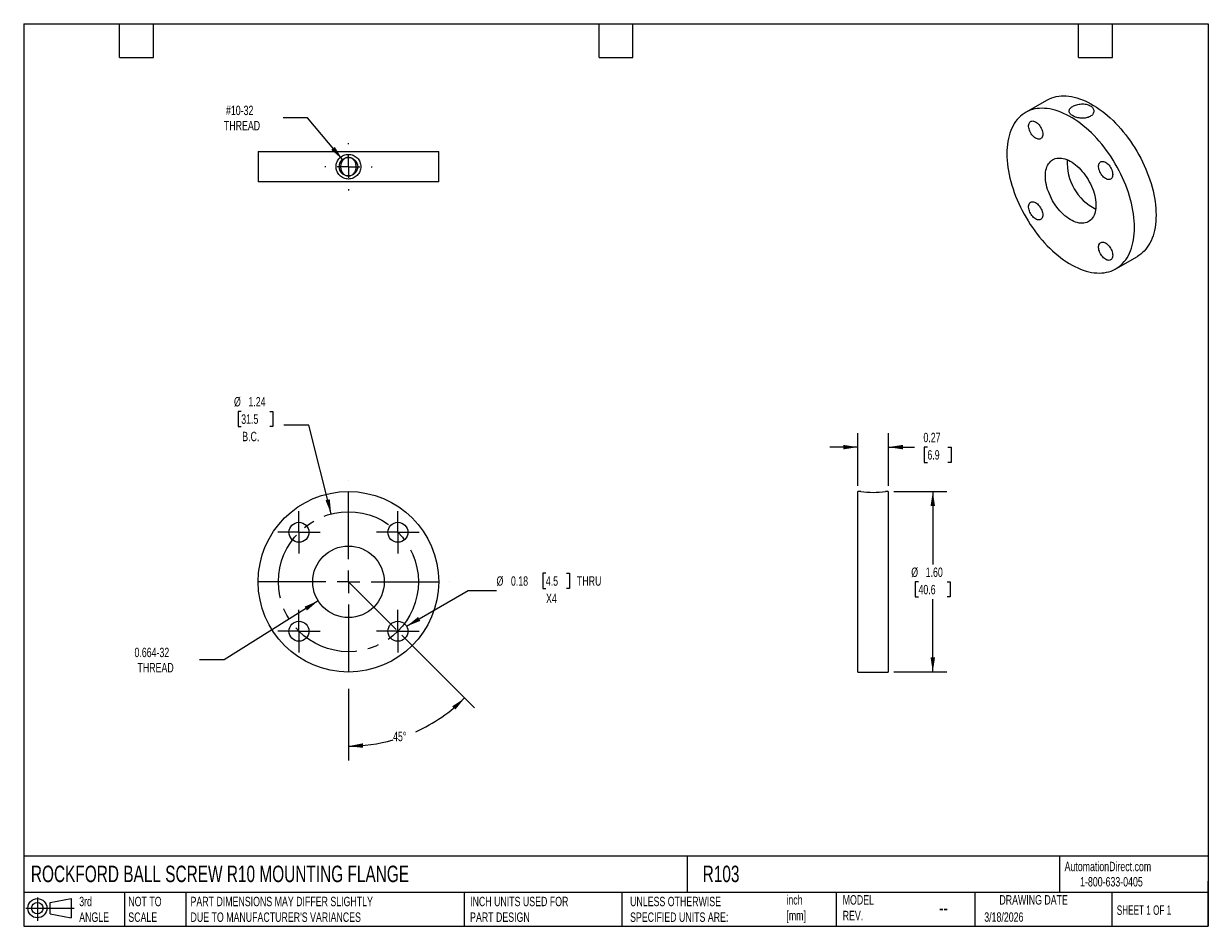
# Model space of a CAD drawing. Header units: inches. Extents: x 0.2 to 10.8, y 0.2 to 8.2.
import ezdxf

# ---------------------------------------------------------------- set-up
doc = ezdxf.new("R2010")
doc.units = ezdxf.units.IN
doc.header["$MEASUREMENT"] = 0
doc.linetypes.add('SLD-Center', pattern=[0.75, 0.6, -0.05, 0.05, -0.05])
doc.linetypes.add('SLD-Solid', pattern=[0])
doc.layers.add('CENTER', color=40, linetype='SLD-Center')
doc.layers.add('SLD-DEFPOINTS', color=7, linetype='Continuous')
doc.layers.add('DIMENSIONS', color=140, linetype='SLD-Solid', lineweight=25)
doc.layers.add('TEXT', color=140, linetype='SLD-Solid', lineweight=25)
doc.styles.add('SLDTEXTSTYLE0', font='TXT', dxfattribs={"width": 0.7})
doc.styles.add('SLDTEXTSTYLE1', font='TXT', dxfattribs={"width": 0.65})
doc.dimstyles.new('SLDDIMSTYLE0', dxfattribs={"dimtxt": 0.084961, "dimasz": 0.13, "dimexe": 0, "dimexo": 0.0625, "dimgap": 0.02124, "dimtad": 0, "dimtih": 1, "dimtoh": 1, "dimrnd": 1e-09, "dimzin": 12, "dimdsep": 46, "dimtxsty": 'SLDTEXTSTYLE0', "dimsah": 1, "dimcen": 0, "dimadec": 0, "dimazin": 3, "dimtfac": 1, "dimtofl": 0, "dimtmove": 0, "dimatfit": 3, "dimfxl": 0, "dimfrac": 2, "dimtolj": 1, "dimtzin": 12, "dimarcsym": 0})
doc.dimstyles.new('SLDDIMSTYLE1', dxfattribs={"dimtxt": 0.084961, "dimasz": 0.13, "dimexe": 0, "dimexo": 0.0625, "dimgap": 0.02124, "dimtad": 0, "dimtih": 1, "dimtoh": 1, "dimdec": 4, "dimzin": 12, "dimdsep": 46, "dimtxsty": 'SLDTEXTSTYLE0', "dimsah": 1, "dimcen": 0.09, "dimadec": 0, "dimazin": 3, "dimtfac": 1, "dimtdec": 0, "dimtofl": 0, "dimtmove": 0, "dimatfit": 3, "dimfxl": 0, "dimfrac": 2, "dimtolj": 1, "dimtzin": 12, "dimarcsym": 0})
doc.dimstyles.new('SLDDIMSTYLE2', dxfattribs={"dimtxt": 0.084961, "dimasz": 0.13, "dimexe": 0, "dimexo": 0.0625, "dimgap": 0.02124, "dimtad": 0, "dimtih": 1, "dimtoh": 1, "dimrnd": 1e-09, "dimzin": 12, "dimdsep": 46, "dimtxsty": 'SLDTEXTSTYLE0', "dimsah": 1, "dimcen": 0, "dimadec": 0, "dimazin": 3, "dimtfac": 1, "dimtofl": 0, "dimtmove": 0, "dimatfit": 3, "dimfxl": 0, "dimfrac": 2, "dimtolj": 1, "dimtzin": 12, "dimarcsym": 0})
doc.dimstyles.new('SLDDIMSTYLE3', dxfattribs={"dimtxt": 0.084961, "dimasz": 0.13, "dimexe": 0, "dimexo": 0.0625, "dimgap": 0.02124, "dimtad": 0, "dimtih": 1, "dimtoh": 1, "dimrnd": 1e-09, "dimdsep": 46, "dimtxsty": 'SLDTEXTSTYLE0', "dimsah": 1, "dimcen": 0, "dimadec": 0, "dimazin": 2, "dimtfac": 1, "dimtofl": 0, "dimtmove": 0, "dimatfit": 3, "dimfxl": 0, "dimfrac": 2, "dimtolj": 1, "dimtzin": 12, "dimarcsym": 0})
doc.dimstyles.new('SLDDIMSTYLE4', dxfattribs={"dimtxt": 0.084961, "dimasz": 0.13, "dimexe": 0, "dimexo": 0.0625, "dimgap": 0.02124, "dimtad": 0, "dimtih": 1, "dimtoh": 1, "dimrnd": 1e-09, "dimzin": 4, "dimdsep": 46, "dimtxsty": 'SLDTEXTSTYLE0', "dimsah": 1, "dimcen": 0.09, "dimadec": 0, "dimazin": 1, "dimtfac": 1, "dimtofl": 0, "dimtmove": 0, "dimatfit": 3, "dimfxl": 0, "dimfrac": 2, "dimtolj": 1, "dimtzin": 12, "dimarcsym": 0})
doc.dimstyles.new('SLDDIMSTYLE5', dxfattribs={"dimtxt": 0.084961, "dimasz": 0.13, "dimexe": 0, "dimexo": 0.0625, "dimgap": 0.02124, "dimtad": 0, "dimtih": 1, "dimtoh": 1, "dimrnd": 1e-09, "dimdsep": 46, "dimtxsty": 'SLDTEXTSTYLE0', "dimsah": 1, "dimcen": 0.09, "dimadec": 0, "dimazin": 2, "dimtfac": 1, "dimtmove": 0, "dimatfit": 0, "dimfxl": 0, "dimfrac": 2, "dimtolj": 1, "dimtzin": 12, "dimarcsym": 0})

# ---------------------------------------------------------------- blocks, each defined once
blk = doc.blocks.new('Block11')
at = {"color": 7, "linetype": 'SLD-Solid', "lineweight": 18}
for p, q in [((0, 0.113), (0.428, 0.113)), ((0.102, 0.209), (0.102, 0)), ((0.216, 0.164), (0.401, 0.198)), ((0.216, 0.063), (0.216, 0.164)), ((0.401, 0.198), (0.401, 0.029)), ((0.216, 0.063), (0.401, 0.029))]:
    blk.add_line(p, q, dxfattribs=at)
for radius in [0.0846, 0.0506]:
    blk.add_circle((0.102, 0.113), radius, dxfattribs=at)
blk = doc.blocks.new('Block12')
at = {"layer": 'SLD-DEFPOINTS'}
blk.add_blockref('Block11', (0, 0), dxfattribs=at)
blk = doc.blocks.new('_D')
at = {"layer": 'DIMENSIONS'}
for p, q in [((2.178, 4.814), (2.15, 4.814)), ((2.15, 4.814), (2.15, 4.679)), ((2.431, 4.814), (2.459, 4.814)), ((2.459, 4.814), (2.459, 4.679)), ((2.15, 4.679), (2.178, 4.679)), ((2.459, 4.679), (2.431, 4.679)), ((2.776, 4.691), (2.557, 4.691)), ((2.976, 3.905), (2.776, 4.691))]:
    blk.add_line(p, q, dxfattribs=at)
blk.add_solid([(2.976, 3.905), (2.963, 4.035), (2.925, 4.026)], dxfattribs=at)
at = {"layer": 'DIMENSIONS', "char_height": 0.0833, "attachment_point": 1, "style": 'SLDTEXTSTYLE0'}
for s, insert in [('%%c', (2.114, 4.941)), ('1.24', (2.242, 4.941)), ('31.5', (2.178, 4.787)), ('B.C.', (2.187, 4.633))]:
    blk.add_mtext(s, dxfattribs=dict(at, insert=insert))
blk = doc.blocks.new('_D_1')
at = {"layer": 'DIMENSIONS'}
for p, q in [((3.602, 2.83), (4.247, 2.185)), ((3.128, 2.354), (3.128, 1.721))]:
    blk.add_line(p, q, dxfattribs=at)
for start, end in [(294.1952, 315), (270, 285.7556)]:
    blk.add_arc((3.128, 3.304), 1.457, start, end, dxfattribs=at)
for points in [[(4.159, 2.273), (4.049, 2.2), (4.076, 2.171)], [(3.128, 1.846), (3.259, 1.832), (3.257, 1.872)]]:
    blk.add_solid(points, dxfattribs=at)
at = {"layer": 'DIMENSIONS', "insert": (3.524, 1.974), "char_height": 0.0833, "attachment_point": 1, "style": 'SLDTEXTSTYLE0'}
blk.add_mtext('45°', dxfattribs=at)
blk = doc.blocks.new('_D_2')
at = {"layer": 'DIMENSIONS'}
for p, q in [((2.86, 3.135), (2.028, 2.611)), ((2.028, 2.611), (1.809, 2.611))]:
    blk.add_line(p, q, dxfattribs=at)
blk.add_solid([(2.86, 3.135), (2.74, 3.083), (2.761, 3.049)], dxfattribs=at)
at = {"layer": 'DIMENSIONS', "char_height": 0.0833, "attachment_point": 1, "style": 'SLDTEXTSTYLE0'}
for s, insert in [('0.664-32', (1.232, 2.719)), ('THREAD', (1.259, 2.584))]:
    blk.add_mtext(s, dxfattribs=dict(at, insert=insert))
blk = doc.blocks.new('_D_3')
at = {"layer": 'DIMENSIONS'}
for p, q in [((4.878, 3.379), (4.85, 3.379)), ((4.85, 3.379), (4.85, 3.244)), ((5.06, 3.379), (5.089, 3.379)), ((5.089, 3.379), (5.089, 3.244)), ((3.644, 2.909), (4.191, 3.225)), ((4.191, 3.225), (4.441, 3.225)), ((4.85, 3.244), (4.878, 3.244)), ((5.089, 3.244), (5.06, 3.244))]:
    blk.add_line(p, q, dxfattribs=at)
blk.add_solid([(3.644, 2.909), (3.766, 2.957), (3.746, 2.992)], dxfattribs=at)
at = {"layer": 'DIMENSIONS', "char_height": 0.0833, "attachment_point": 1, "style": 'SLDTEXTSTYLE0'}
for s, insert in [('%%c', (4.441, 3.352)), ('0.18', (4.569, 3.352)), ('4.5', (4.878, 3.352)), ('THRU', (5.154, 3.352)), ('X4', (4.88, 3.198))]:
    blk.add_mtext(s, dxfattribs=dict(at, insert=insert))
blk = doc.blocks.new('SW_CENTERMARKSYMBOL_0')
at = {"layer": 'CENTER', "color": 0}
for p, q in [((0, 0.1), (0, 0.1885)), ((-0.1, 0), (-0.1885, 0)), ((0, 0), (-0.1, 0)), ((0, 0), (0, 0.1)), ((0, 0), (0, -0.1)), ((0, 0), (0.1, 0)), ((0.1, 0), (0.1885, 0)), ((0, -0.1), (0, -0.1885))]:
    blk.add_line(p, q, dxfattribs=at)
blk = doc.blocks.new('SW_CENTERMARKSYMBOL_1')
at = {"layer": 'CENTER', "color": 0}
for p, q in [((0, 0.1), (0, 0.1885)), ((-0.1, 0), (-0.1885, 0)), ((0, 0), (-0.1, 0)), ((0, 0), (0, 0.1)), ((0, 0), (0, -0.1)), ((0, 0), (0.1, 0)), ((0.1, 0), (0.1885, 0)), ((0, -0.1), (0, -0.1885))]:
    blk.add_line(p, q, dxfattribs=at)
blk = doc.blocks.new('SW_CENTERMARKSYMBOL_2')
at = {"layer": 'CENTER', "color": 0}
for p, q in [((0, 0.1), (0, 0.1885)), ((-0.1, 0), (-0.1885, 0)), ((0, 0), (-0.1, 0)), ((0, 0), (0, 0.1)), ((0, 0), (0, -0.1)), ((0, 0), (0.1, 0)), ((0.1, 0), (0.1885, 0)), ((0, -0.1), (0, -0.1885))]:
    blk.add_line(p, q, dxfattribs=at)
blk = doc.blocks.new('SW_CENTERMARKSYMBOL_3')
at = {"layer": 'CENTER', "color": 0}
for p, q in [((0, 0.1), (0, 0.1885)), ((-0.1, 0), (-0.1885, 0)), ((0, 0), (-0.1, 0)), ((0, 0), (0, 0.1)), ((0, 0), (0, -0.1)), ((0, 0), (0.1, 0)), ((0.1, 0), (0.1885, 0)), ((0, -0.1), (0, -0.1885))]:
    blk.add_line(p, q, dxfattribs=at)
blk = doc.blocks.new('SW_CENTERMARKSYMBOL_4')
at = {"layer": 'CENTER', "color": 0}
for p, q in [((0, 0.2), (0, 0.9)), ((-0.2, 0), (-0.9, 0)), ((0, 0), (-0.1, 0)), ((0, 0), (0, 0.1)), ((0, 0), (0, -0.1)), ((0, 0), (0.1, 0)), ((0.2, 0), (0.9, 0)), ((0, -0.2), (0, -0.9))]:
    blk.add_line(p, q, dxfattribs=at)
blk = doc.blocks.new('_D_4')
at = {"layer": 'DIMENSIONS'}
for p, q in [((7.964, 4.104), (8.433, 4.104)), ((8.308, 4.104), (8.308, 3.458)), ((8.181, 3.304), (8.153, 3.304)), ((8.153, 3.304), (8.153, 3.169)), ((8.434, 3.304), (8.462, 3.304)), ((8.462, 3.304), (8.462, 3.169)), ((8.153, 3.169), (8.181, 3.169)), ((8.462, 3.169), (8.434, 3.169)), ((8.308, 2.504), (8.308, 3.15)), ((7.964, 2.504), (8.433, 2.504))]:
    blk.add_line(p, q, dxfattribs=at)
for points in [[(8.308, 4.104), (8.288, 3.974), (8.328, 3.974)], [(8.308, 2.504), (8.328, 2.634), (8.288, 2.634)]]:
    blk.add_solid(points, dxfattribs=at)
at = {"layer": 'DIMENSIONS', "char_height": 0.0833, "attachment_point": 1, "style": 'SLDTEXTSTYLE0'}
for s, insert in [('%%c', (8.117, 3.43)), ('1.60', (8.245, 3.43)), ('40.6', (8.181, 3.276))]:
    blk.add_mtext(s, dxfattribs=dict(at, insert=insert))
blk = doc.blocks.new('_D_5')
at = {"layer": 'DIMENSIONS'}
for p, q in [((7.644, 4.154), (7.644, 4.622)), ((7.914, 4.154), (7.914, 4.622)), ((7.644, 4.497), (7.394, 4.497)), ((7.914, 4.497), (8.145, 4.497)), ((8.26, 4.497), (8.231, 4.497)), ((8.231, 4.497), (8.231, 4.362)), ((8.442, 4.497), (8.47, 4.497)), ((8.47, 4.497), (8.47, 4.362)), ((8.231, 4.362), (8.26, 4.362)), ((8.47, 4.362), (8.442, 4.362))]:
    blk.add_line(p, q, dxfattribs=at)
for points in [[(7.644, 4.497), (7.514, 4.517), (7.514, 4.477)], [(7.914, 4.497), (8.044, 4.477), (8.044, 4.517)]]:
    blk.add_solid(points, dxfattribs=at)
at = {"layer": 'DIMENSIONS', "char_height": 0.0833, "attachment_point": 1, "style": 'SLDTEXTSTYLE0'}
for s, insert in [('0.27', (8.225, 4.624)), ('6.9', (8.26, 4.47))]:
    blk.add_mtext(s, dxfattribs=dict(at, insert=insert))
blk = doc.blocks.new('_D_6')
at = {"layer": 'DIMENSIONS'}
for p, q in [((2.767, 7.415), (2.549, 7.415)), ((3.076, 7.045), (2.767, 7.415))]:
    blk.add_line(p, q, dxfattribs=at)
blk.add_solid([(3.076, 7.045), (3.008, 7.158), (2.977, 7.132)], dxfattribs=at)
at = {"layer": 'DIMENSIONS', "char_height": 0.0833, "attachment_point": 1, "style": 'SLDTEXTSTYLE0'}
for s, insert in [('#10-32', (2.043, 7.523)), ('THREAD', (2.025, 7.388))]:
    blk.add_mtext(s, dxfattribs=dict(at, insert=insert))
blk = doc.blocks.new('SW_CENTERMARKSYMBOL_5')
at = {"layer": 'CENTER', "color": 0}
for p, q in [((0, 0.2), (0, 0.2095)), ((-0.2, 0), (-0.2095, 0)), ((0, 0), (-0.1, 0)), ((0, 0), (0, 0.1)), ((0, 0), (0, -0.1)), ((0, 0), (0.1, 0)), ((0.2, 0), (0.2095, 0)), ((0, -0.2), (0, -0.2095))]:
    blk.add_line(p, q, dxfattribs=at)

msp = doc.modelspace()

# ---------------------------------------------------------------- linework, layer by layer
for p, q in [((9.3211, 7.57324), (9.13019, 7.46303)), ((2.32849, 7.11751), (2.32849, 6.84751)), ((2.32849, 7.11751), (3.92849, 7.11751)), ((3.92849, 6.84751), (3.92849, 7.11751)), ((3.92849, 6.84751), (2.32849, 6.84751)), ((9.93012, 6.07735), (10.12104, 6.18756)), ((7.66932, 4.10359), (7.64382, 4.10359)), ((7.64382, 2.50359), (7.64382, 4.10359)), ((7.91382, 4.10359), (7.88832, 4.10359)), ((7.91382, 4.10359), (7.91382, 2.50359)), ((7.64382, 2.50359), (7.91382, 2.50359))]:
    msp.add_line(p, q)
at = {"color": 7, "linetype": 'SLD-Center', "lineweight": 18}
msp.add_line((3.12849, 3.30359), (3.5669, 2.86518), dxfattribs=at)
at = {"flags": 128}
for points in [[(9.3211, 7.57324), (9.32552, 7.57574), (9.3438, 7.58493), (9.36281, 7.59275), (9.38253, 7.59918), (9.4029, 7.60419), (9.4239, 7.60779), (9.44549, 7.60997), (9.46761, 7.61072), (9.49023, 7.61003), (9.5133, 7.60792), (9.53677, 7.60439), (9.56061, 7.59944), (9.58476, 7.59308), (9.60918, 7.58532), (9.63382, 7.57619), (9.65862, 7.56569), (9.68355, 7.55386), (9.70856, 7.5407), (9.73359, 7.52625), (9.75859, 7.51054), (9.78352, 7.49359), (9.80833, 7.47545), (9.83297, 7.45613), (9.85738, 7.4357), (9.88154, 7.41417), (9.90537, 7.3916), (9.92885, 7.36803), (9.95192, 7.3435), (9.97454, 7.31807), (9.99666, 7.29178), (10.01824, 7.26469), (10.03924, 7.23684), (10.05962, 7.2083), (10.07933, 7.17911), (10.09835, 7.14934), (10.11662, 7.11904), (10.13412, 7.08828), (10.15082, 7.05711), (10.16667, 7.02559), (10.18165, 6.99379), (10.19572, 6.96177), (10.20887, 6.92958), (10.22106, 6.8973), (10.23228, 6.86499), (10.24249, 6.83271), (10.25169, 6.80052), (10.25984, 6.76849), (10.26694, 6.73668), (10.27297, 6.70514), (10.27792, 6.67396), (10.28178, 6.64317), (10.28454, 6.61285), (10.2862, 6.58305), (10.28676, 6.55384), (10.2862, 6.52527), (10.28454, 6.49739), (10.28178, 6.47026), (10.27792, 6.44393), (10.27297, 6.41846), (10.26694, 6.39389), (10.25984, 6.37027), (10.25169, 6.34765), (10.24249, 6.32608), (10.23228, 6.30559), (10.22106, 6.28622), (10.20887, 6.26802), (10.19572, 6.25102), (10.18165, 6.23525), (10.16667, 6.22074), (10.15082, 6.20753), (10.13412, 6.19563), (10.12104, 6.18756)], [(8.96447, 7.09675), (8.96502, 7.06754), (8.96668, 7.03774), (8.96944, 7.00742), (8.97331, 6.97664), (8.97826, 6.94545), (8.98429, 6.91392), (8.99139, 6.8821), (8.99954, 6.85007), (9.00873, 6.81788), (9.01895, 6.7856), (9.03016, 6.75329), (9.04235, 6.72101), (9.0555, 6.68883), (9.06958, 6.6568), (9.08456, 6.625), (9.10041, 6.59348), (9.1171, 6.56231), (9.1346, 6.53155), (9.15288, 6.50125), (9.17189, 6.47148), (9.19161, 6.44229), (9.21198, 6.41375), (9.23298, 6.3859), (9.25457, 6.35881), (9.27669, 6.33252), (9.29931, 6.30709), (9.32238, 6.28256), (9.34585, 6.25899), (9.36969, 6.23642), (9.39384, 6.2149), (9.41826, 6.19446), (9.4429, 6.17515), (9.46771, 6.157), (9.49264, 6.14005), (9.51764, 6.12434), (9.54267, 6.10989), (9.56767, 6.09674), (9.5926, 6.0849), (9.61741, 6.0744), (9.64205, 6.06527), (9.66647, 6.05751), (9.69062, 6.05115), (9.71445, 6.0462), (9.73793, 6.04267), (9.761, 6.04056), (9.78362, 6.03988), (9.80574, 6.04062), (9.82732, 6.0428), (9.84832, 6.0464), (9.8687, 6.05142), (9.88842, 6.05784), (9.90743, 6.06566), (9.9257, 6.07486), (9.94321, 6.08541), (9.9599, 6.09731), (9.97575, 6.11053), (9.99073, 6.12504), (10.0048, 6.14081), (10.01795, 6.15781), (10.03015, 6.17601), (10.04136, 6.19537), (10.05157, 6.21586), (10.06077, 6.23744), (10.06892, 6.26006), (10.07602, 6.28367), (10.08205, 6.30824), (10.087, 6.33371), (10.09086, 6.36004), (10.09363, 6.38717), (10.09529, 6.41505), (10.09584, 6.44362), (10.09529, 6.47284), (10.09363, 6.50264), (10.09086, 6.53296), (10.087, 6.56374), (10.08205, 6.59493), (10.07602, 6.62646), (10.06892, 6.65827), (10.06077, 6.69031), (10.05157, 6.72249), (10.04136, 6.75478), (10.03015, 6.78709), (10.01795, 6.81937), (10.0048, 6.85155), (9.99073, 6.88357), (9.97575, 6.91537), (9.9599, 6.94689), (9.94321, 6.97806), (9.9257, 7.00883), (9.90743, 7.03913), (9.88842, 7.0689), (9.8687, 7.09808), (9.84832, 7.12663), (9.82732, 7.15447), (9.80574, 7.18157), (9.78362, 7.20786), (9.761, 7.23329), (9.73793, 7.25781), (9.71445, 7.28139), (9.69062, 7.30396), (9.66647, 7.32548), (9.64205, 7.34592), (9.61741, 7.36523), (9.5926, 7.38338), (9.56767, 7.40032), (9.54267, 7.41604), (9.51764, 7.43049), (9.49264, 7.44364), (9.46771, 7.45548), (9.4429, 7.46598), (9.41826, 7.47511), (9.39384, 7.48286), (9.36969, 7.48922), (9.34585, 7.49417), (9.32238, 7.49771), (9.29931, 7.49982), (9.27669, 7.5005), (9.25457, 7.49975), (9.23298, 7.49758), (9.21198, 7.49398), (9.19161, 7.48896), (9.17189, 7.48254), (9.15288, 7.47472), (9.1346, 7.46552), (9.1171, 7.45496), (9.10041, 7.44306), (9.08456, 7.42985), (9.06958, 7.41534), (9.0555, 7.39957), (9.04235, 7.38257), (9.03016, 7.36437), (9.01895, 7.345), (9.00873, 7.32451), (8.99954, 7.30294), (8.99139, 7.28032), (8.98429, 7.2567), (8.97826, 7.23214), (8.97331, 7.20666), (8.96944, 7.18034), (8.96668, 7.15321), (8.96502, 7.12533), (8.96447, 7.09675)], [(9.28273, 7.271), (9.28217, 7.26169), (9.28051, 7.25319), (9.27777, 7.24565), (9.274, 7.23921), (9.26927, 7.23399), (9.26366, 7.23006), (9.25727, 7.22752), (9.25023, 7.22639), (9.24264, 7.2267), (9.23466, 7.22845), (9.22642, 7.23161), (9.21806, 7.23611), (9.20974, 7.24188), (9.20161, 7.24881), (9.19381, 7.25678), (9.18648, 7.26565), (9.17975, 7.27526), (9.17374, 7.28544), (9.16856, 7.29601), (9.1643, 7.30678), (9.16104, 7.31755), (9.15883, 7.32813), (9.15771, 7.33834), (9.15771, 7.348), (9.15883, 7.35692), (9.16104, 7.36496), (9.1643, 7.37196), (9.16856, 7.37781), (9.17374, 7.38239), (9.17975, 7.38563), (9.18648, 7.38747), (9.19381, 7.38788), (9.20161, 7.38685), (9.20974, 7.38439), (9.21806, 7.38055), (9.22642, 7.37541), (9.23466, 7.36904), (9.24264, 7.36158), (9.25023, 7.35313), (9.25727, 7.34387), (9.26366, 7.33395), (9.26927, 7.32356), (9.274, 7.31287), (9.27777, 7.30208), (9.28051, 7.29137), (9.28217, 7.28095), (9.28273, 7.271)], [(9.30614, 6.89951), (9.3067, 6.91743), (9.30837, 6.93462), (9.31115, 6.951), (9.31501, 6.96647), (9.31995, 6.98096), (9.32594, 6.9944), (9.33294, 7.00673), (9.34093, 7.01788), (9.34986, 7.02779), (9.35969, 7.03642), (9.37036, 7.04373), (9.38183, 7.04967), (9.39405, 7.05422), (9.40693, 7.05735), (9.42044, 7.05906), (9.43449, 7.05932), (9.44901, 7.05814), (9.46395, 7.05553), (9.47921, 7.0515), (9.49472, 7.04607), (9.51041, 7.03926), (9.5262, 7.03111), (9.54201, 7.02166), (9.55776, 7.01096), (9.57337, 6.99906), (9.58877, 6.98602), (9.60387, 6.9719), (9.61861, 6.95678), (9.63291, 6.94073), (9.64669, 6.92383), (9.6599, 6.90616), (9.67246, 6.88782), (9.6843, 6.86889), (9.69539, 6.84947), (9.70564, 6.82965), (9.71503, 6.80954), (9.72349, 6.78923), (9.73099, 6.76883), (9.73749, 6.74843), (9.74296, 6.72814), (9.74736, 6.70807), (9.75068, 6.6883), (9.75291, 6.66894), (9.75403, 6.65008), (9.75403, 6.63182), (9.75291, 6.61425), (9.75068, 6.59746), (9.74736, 6.58153), (9.74296, 6.56654), (9.73749, 6.55256), (9.73099, 6.53967), (9.72349, 6.52792), (9.71503, 6.51738), (9.70564, 6.50811), (9.69539, 6.50013), (9.6843, 6.49351), (9.67246, 6.48826), (9.6599, 6.48441), (9.64669, 6.48199), (9.63291, 6.48101), (9.61861, 6.48146), (9.60387, 6.48336), (9.58877, 6.48668), (9.57337, 6.49142), (9.55776, 6.49754), (9.54201, 6.50503), (9.5262, 6.51383), (9.51041, 6.52391), (9.49472, 6.53522), (9.47921, 6.5477), (9.46395, 6.56129), (9.44901, 6.57591), (9.43449, 6.59151), (9.42044, 6.608), (9.40693, 6.62529), (9.39405, 6.64331), (9.38183, 6.66195), (9.37036, 6.68114), (9.35969, 6.70077), (9.34986, 6.72075), (9.34093, 6.74097), (9.33294, 6.76134), (9.32594, 6.78175), (9.31995, 6.80211), (9.31501, 6.8223), (9.31115, 6.84224), (9.30837, 6.86182), (9.3067, 6.88094), (9.30614, 6.89951)], [(9.90273, 6.91308), (9.90217, 6.90377), (9.90051, 6.89527), (9.89777, 6.88774), (9.894, 6.8813), (9.88927, 6.87607), (9.88366, 6.87215), (9.87727, 6.8696), (9.87023, 6.86847), (9.86264, 6.86879), (9.85466, 6.87054), (9.84642, 6.87369), (9.83806, 6.87819), (9.82974, 6.88396), (9.82161, 6.89089), (9.81381, 6.89886), (9.80648, 6.90773), (9.79975, 6.91735), (9.79374, 6.92753), (9.78856, 6.93809), (9.7843, 6.94886), (9.78104, 6.95963), (9.77883, 6.97021), (9.77771, 6.98042), (9.77771, 6.99008), (9.77883, 6.999), (9.78104, 7.00704), (9.7843, 7.01404), (9.78856, 7.01989), (9.79374, 7.02447), (9.79975, 7.02771), (9.80648, 7.02956), (9.81381, 7.02996), (9.82161, 7.02893), (9.82974, 7.02647), (9.83806, 7.02264), (9.84642, 7.01749), (9.85466, 7.01113), (9.86264, 7.00366), (9.87023, 6.99522), (9.87727, 6.98595), (9.88366, 6.97604), (9.88927, 6.96564), (9.894, 6.95495), (9.89777, 6.94416), (9.90051, 6.93345), (9.90217, 6.92303), (9.90273, 6.91308)], [(9.28273, 6.55504), (9.28217, 6.54574), (9.28051, 6.53724), (9.27777, 6.5297), (9.274, 6.52326), (9.26927, 6.51803), (9.26366, 6.51411), (9.25727, 6.51156), (9.25023, 6.51044), (9.24264, 6.51075), (9.23466, 6.5125), (9.22642, 6.51565), (9.21806, 6.52015), (9.20974, 6.52592), (9.20161, 6.53285), (9.19381, 6.54083), (9.18648, 6.5497), (9.17975, 6.55931), (9.17374, 6.56949), (9.16856, 6.58006), (9.1643, 6.59082), (9.16104, 6.60159), (9.15883, 6.61218), (9.15771, 6.62239), (9.15771, 6.63204), (9.15883, 6.64097), (9.16104, 6.649), (9.1643, 6.65601), (9.16856, 6.66185), (9.17374, 6.66644), (9.17975, 6.66968), (9.18648, 6.67152), (9.19381, 6.67193), (9.20161, 6.67089), (9.20974, 6.66844), (9.21806, 6.6646), (9.22642, 6.65946), (9.23466, 6.65309), (9.24264, 6.64562), (9.25023, 6.63718), (9.25727, 6.62792), (9.26366, 6.618), (9.26927, 6.6076), (9.274, 6.59691), (9.27777, 6.58612), (9.28051, 6.57542), (9.28217, 6.565), (9.28273, 6.55504)], [(9.90273, 6.19713), (9.90217, 6.18782), (9.90051, 6.17932), (9.89777, 6.17178), (9.894, 6.16534), (9.88927, 6.16012), (9.88366, 6.15619), (9.87727, 6.15365), (9.87023, 6.15252), (9.86264, 6.15283), (9.85466, 6.15458), (9.84642, 6.15774), (9.83806, 6.16224), (9.82974, 6.168), (9.82161, 6.17494), (9.81381, 6.18291), (9.80648, 6.19178), (9.79975, 6.20139), (9.79374, 6.21157), (9.78856, 6.22214), (9.7843, 6.2329), (9.78104, 6.24368), (9.77883, 6.25426), (9.77771, 6.26447), (9.77771, 6.27412), (9.77883, 6.28305), (9.78104, 6.29108), (9.7843, 6.29809), (9.78856, 6.30393), (9.79374, 6.30852), (9.79975, 6.31176), (9.80648, 6.3136), (9.81381, 6.31401), (9.82161, 6.31298), (9.82974, 6.31052), (9.83806, 6.30668), (9.84642, 6.30154), (9.85466, 6.29517), (9.86264, 6.2877), (9.87023, 6.27926), (9.87727, 6.27), (9.88366, 6.26008), (9.88927, 6.24969), (9.894, 6.239), (9.89777, 6.2282), (9.90051, 6.2175), (9.90217, 6.20708), (9.90273, 6.19713)]]:
    msp.add_lwpolyline(points, dxfattribs=at)
for centre, radius in [((3.12849, 6.98251), 0.082), ((3.12849, 3.30359), 0.8), ((2.69009, 3.74199), 0.0885), ((3.5669, 3.74199), 0.0885), ((3.12849, 3.30359), 0.3168), ((2.69009, 2.86518), 0.0885), ((3.5669, 2.86518), 0.0885)]:
    msp.add_circle(centre, radius)
for centre, radius, start, end in [((9.96222, 7.01961), 0.46366, 176.95417, 243.040454), ((7.77882, 4.89887), 0.80279, 262.160464, 277.839536)]:
    msp.add_arc(centre, radius, start, end)
for points, knots in [([(9.70304, 7.52323), (9.69792, 7.52618), (9.69238, 7.52872), (9.68051, 7.53299), (9.6741, 7.53474), (9.66084, 7.53734), (9.65402, 7.5382), (9.63999, 7.53907), (9.63274, 7.53908), (9.61848, 7.53827), (9.61138, 7.53748), (9.59726, 7.53511), (9.59036, 7.53356), (9.57719, 7.52985), (9.57081, 7.52766), (9.55882, 7.52273), (9.5533, 7.52003), (9.54318, 7.51419), (9.53855, 7.51102), (9.53059, 7.50445), (9.52722, 7.50105), (9.52172, 7.49396), (9.51962, 7.4903), (9.51683, 7.48297), (9.51612, 7.47926), (9.51611, 7.47174), (9.51681, 7.46803), (9.51958, 7.4607), (9.52167, 7.45703), (9.52715, 7.44994), (9.53051, 7.44653), (9.53845, 7.43996), (9.54306, 7.43679), (9.55331, 7.43087), (9.55884, 7.42818), (9.57072, 7.42329), (9.57713, 7.42108), (9.59039, 7.41735), (9.59721, 7.41582), (9.61124, 7.41347), (9.61848, 7.41265), (9.63275, 7.41185), (9.63984, 7.41185), (9.65396, 7.41272), (9.66086, 7.41358), (9.67404, 7.41616), (9.68041, 7.41789), (9.6924, 7.4222), (9.69792, 7.42473), (9.70804, 7.43056), (9.71268, 7.4339), (9.72063, 7.44109), (9.724, 7.44494), (9.7295, 7.45317), (9.73161, 7.45752), (9.73439, 7.46634), (9.73511, 7.47084), (9.73512, 7.47999), (9.73442, 7.48449), (9.73165, 7.4933), (9.72955, 7.49766), (9.72407, 7.50588), (9.72072, 7.50974), (9.71277, 7.51693), (9.70816, 7.52027), (9.70304, 7.52323)], [0, 0, 0, 0, 0.03125, 0.03125, 0.0625, 0.0625, 0.09375, 0.09375, 0.125, 0.125, 0.15625, 0.15625, 0.1875, 0.1875, 0.21875, 0.21875, 0.25, 0.25, 0.28125, 0.28125, 0.3125, 0.3125, 0.34375, 0.34375, 0.375, 0.375, 0.40625, 0.40625, 0.4375, 0.4375, 0.46875, 0.46875, 0.5, 0.5, 0.53125, 0.53125, 0.5625, 0.5625, 0.59375, 0.59375, 0.625, 0.625, 0.65625, 0.65625, 0.6875, 0.6875, 0.71875, 0.71875, 0.75, 0.75, 0.78125, 0.78125, 0.8125, 0.8125, 0.84375, 0.84375, 0.875, 0.875, 0.90625, 0.90625, 0.9375, 0.9375, 0.96875, 0.96875, 1, 1, 1, 1]), ([(3.12849, 7.09201), (3.12125, 7.09201), (3.11413, 7.0913), (3.10013, 7.08851), (3.09317, 7.0864), (3.07991, 7.0809), (3.07363, 7.07754), (3.06173, 7.0696), (3.05611, 7.06498), (3.04602, 7.05489), (3.04149, 7.04938), (3.03349, 7.03742), (3.03009, 7.03106), (3.02462, 7.01789), (3.02252, 7.01098), (3.0197, 6.99685), (3.019, 6.98974), (3.01899, 6.97544), (3.0197, 6.96817), (3.02249, 6.95413), (3.02456, 6.9473), (3.03005, 6.93403), (3.03347, 6.92763), (3.04139, 6.91577), (3.04592, 6.91024), (3.05612, 6.90002), (3.06164, 6.89549), (3.07348, 6.88756), (3.07988, 6.88413), (3.09313, 6.87863), (3.09996, 6.87655), (3.114, 6.87373), (3.12125, 6.87301), (3.13574, 6.87301), (3.14286, 6.87372), (3.15686, 6.8765), (3.16382, 6.87861), (3.17707, 6.88411), (3.18336, 6.88747), (3.19526, 6.89542), (3.20088, 6.90004), (3.21097, 6.91012), (3.2155, 6.91563), (3.2235, 6.92759), (3.2269, 6.93395), (3.23236, 6.94712), (3.23447, 6.95403), (3.23729, 6.96817), (3.23799, 6.97528), (3.238, 6.98958), (3.23729, 6.99684), (3.23449, 7.01089), (3.23243, 7.01772), (3.22694, 7.03098), (3.22352, 7.03738), (3.2156, 7.04924), (3.21107, 7.05478), (3.20087, 7.06499), (3.19535, 7.06952), (3.18351, 7.07745), (3.1771, 7.08089), (3.16385, 7.08639), (3.15703, 7.08847), (3.14299, 7.09128), (3.13574, 7.09201), (3.12849, 7.09201)], [0, 0, 0, 0, 0.03125, 0.03125, 0.0625, 0.0625, 0.09375, 0.09375, 0.125, 0.125, 0.15625, 0.15625, 0.1875, 0.1875, 0.21875, 0.21875, 0.25, 0.25, 0.28125, 0.28125, 0.3125, 0.3125, 0.34375, 0.34375, 0.375, 0.375, 0.40625, 0.40625, 0.4375, 0.4375, 0.46875, 0.46875, 0.5, 0.5, 0.53125, 0.53125, 0.5625, 0.5625, 0.59375, 0.59375, 0.625, 0.625, 0.65625, 0.65625, 0.6875, 0.6875, 0.71875, 0.71875, 0.75, 0.75, 0.78125, 0.78125, 0.8125, 0.8125, 0.84375, 0.84375, 0.875, 0.875, 0.90625, 0.90625, 0.9375, 0.9375, 0.96875, 0.96875, 1, 1, 1, 1]), ([(3.12849, 7.06451), (3.12347, 7.06451), (3.11858, 7.06385), (3.10904, 7.06136), (3.10435, 7.05947), (3.0913, 7.05239), (3.08373, 7.04569), (3.07461, 7.03396), (3.07192, 7.02974), (3.06734, 7.02101), (3.06542, 7.01645), (3.06077, 7.00223), (3.05924, 6.99245), (3.05925, 6.97246), (3.06079, 6.9627), (3.06699, 6.94379), (3.07154, 6.93502), (3.08369, 6.91937), (3.09123, 6.91267), (3.10432, 6.90555), (3.10888, 6.90371), (3.11843, 6.90118), (3.12346, 6.90051), (3.12849, 6.90051)], [0, 0, 0, 0, 0.0625, 0.0625, 0.125, 0.125, 0.25, 0.25, 0.3125, 0.3125, 0.375, 0.375, 0.5, 0.5, 0.625, 0.625, 0.75, 0.75, 0.875, 0.875, 0.9375, 0.9375, 1, 1, 1, 1]), ([(3.12849, 6.90051), (3.13352, 6.90051), (3.13841, 6.90116), (3.14795, 6.90366), (3.15264, 6.90554), (3.16569, 6.91262), (3.17326, 6.91933), (3.18237, 6.93105), (3.18507, 6.93527), (3.18965, 6.94401), (3.19156, 6.94856), (3.19622, 6.96278), (3.19775, 6.97256), (3.19774, 6.99255), (3.1962, 7.00231), (3.19, 7.02123), (3.18545, 7.03), (3.1733, 7.04564), (3.16576, 7.05234), (3.15267, 7.05946), (3.1481, 7.0613), (3.13855, 7.06383), (3.13352, 7.06451), (3.12849, 7.06451)], [0, 0, 0, 0, 0.0625, 0.0625, 0.125, 0.125, 0.25, 0.25, 0.3125, 0.3125, 0.375, 0.375, 0.5, 0.5, 0.625, 0.625, 0.75, 0.75, 0.875, 0.875, 0.9375, 0.9375, 1, 1, 1, 1])]:
    msp.add_open_spline(points, degree=3, knots=knots)
at = {"layer": 'CENTER', "linetype": 'SLD-Center'}
msp.add_circle((3.12849, 3.30359), 0.62, dxfattribs=at)
at = {"layer": 'TEXT'}
for p, q in [((0.25, 8.25), (10.75, 8.25)), ((0.25, 8.25), (0.25, 0.25)), ((1.1, 7.95), (1.1, 8.25)), ((1.4, 7.95), (1.4, 8.25)), ((5.35, 7.95), (5.35, 8.25)), ((5.65, 7.95), (5.65, 8.25)), ((9.6, 7.95), (9.6, 8.25)), ((9.9, 7.95), (9.9, 8.25)), ((10.75, 8.25), (10.75, 0.25)), ((1.1, 7.95), (1.4, 7.95)), ((5.35, 7.95), (5.65, 7.95)), ((9.6, 7.95), (9.9, 7.95)), ((10.75, 0.87111), (0.25, 0.87111)), ((6.13224, 0.87111), (6.13224, 0.55)), ((9.4321, 0.87111), (9.4321, 0.55)), ((10.75, 0.25), (10.75, 0.65)), ((10.75, 0.55), (0.25, 0.55)), ((1.14349, 0.55), (1.14349, 0.25)), ((1.68651, 0.55), (1.68651, 0.25)), ((4.15292, 0.55), (4.15292, 0.25)), ((5.5511, 0.55), (5.5511, 0.25)), ((7.45278, 0.55), (7.45278, 0.25)), ((8.67974, 0.55), (8.67974, 0.25)), ((9.89562, 0.55), (9.89562, 0.25)), ((0.25, 0.25), (10.75, 0.25))]:
    msp.add_line(p, q, dxfattribs=at)

# ---------------------------------------------------------------- block references
at = {"layer": 'CENTER'}
for name, p in [('SW_CENTERMARKSYMBOL_5', (3.12849, 6.98251)), ('SW_CENTERMARKSYMBOL_4', (3.12849, 3.30359)), ('SW_CENTERMARKSYMBOL_1', (2.69009, 3.74199)), ('SW_CENTERMARKSYMBOL_0', (3.5669, 3.74199)), ('SW_CENTERMARKSYMBOL_2', (2.69009, 2.86518)), ('SW_CENTERMARKSYMBOL_3', (3.5669, 2.86518))]:
    msp.add_blockref(name, p, dxfattribs=at)
at = {"layer": 'SLD-DEFPOINTS'}
msp.add_blockref('Block12', (0.26921, 0.2974), dxfattribs=at)

# ---------------------------------------------------------------- texts
at = {"layer": 'TEXT'}
for s, insert, char_height, attachment_point, style in [('ROCKFORD BALL SCREW R10 MOUNTING FLANGE', (0.31361, 0.78747), 0.1458333, 1, 'SLDTEXTSTYLE0'), ('R103', (6.26802, 0.78747), 0.145833, 1, 'SLDTEXTSTYLE0'), ('AutomationDirect.com', (9.47618, 0.82191), 0.0833333, 1, 'SLDTEXTSTYLE0'), ('1-800-633-0405', (9.61384, 0.6865), 0.0833333, 1, 'SLDTEXTSTYLE0'), ('inch^J[mm]', (7.01039, 0.52606), 0.083333, 1, 'SLDTEXTSTYLE0'), ('MODEL ^JREV.', (7.5092, 0.52614), 0.0833333, 1, 'SLDTEXTSTYLE0'), ('DRAWING DATE', (9.20178, 0.52614), 0.0833333, 2, 'SLDTEXTSTYLE0'), ('3rd^JANGLE', (0.74214, 0.51168), 0.083333, 1, 'SLDTEXTSTYLE0'), ('NOT TO^JSCALE', (1.17743, 0.51168), 0.0833333, 1, 'SLDTEXTSTYLE0'), ("PART DIMENSIONS MAY DIFFER SLIGHTLY ^JDUE TO MANUFACTURER'S VARIANCES", (1.72884, 0.51168), 0.0833333, 1, 'SLDTEXTSTYLE0'), ('INCH UNITS USED FOR ^JPART DESIGN', (4.20683, 0.51168), 0.0833333, 1, 'SLDTEXTSTYLE0'), ('UNLESS OTHERWISE ^JSPECIFIED UNITS ARE:', (5.62477, 0.51168), 0.0833333, 1, 'SLDTEXTSTYLE0'), ('SHEET 1 OF 1', (9.93863, 0.4351), 0.0833333, 1, 'SLDTEXTSTYLE1'), ('--', (8.36331, 0.47542), 0.125, 1, 'SLDTEXTSTYLE0'), ('3/18/2026', (8.76428, 0.37365), 0.083333, 1, 'SLDTEXTSTYLE0')]:
    msp.add_mtext(s, dxfattribs=dict(at, insert=insert, char_height=char_height, attachment_point=attachment_point, style=style))

# ---------------------------------------------------------------- dimensions: what is measured, and where the dimension line sits
at = {"layer": 'DIMENSIONS'}
for p1, p2, text, picture, middle in [((3.18105, 6.91956), (3.07594, 7.04545), '#10-32\\PTHREAD', '_D_6', (2.25547, 7.41516)), ((3.39666, 3.47225), (2.86033, 3.13492), '0.664-32\\PTHREAD', '_D_2', (1.48918, 2.61137))]:
    dim = msp.add_diameter_dim_2p(p1=p1, p2=p2, text=text, dimstyle='SLDDIMSTYLE2', override={"dimpost": '<>'}, dxfattribs=at)
    dim.commit()
    dim.dimension.update_dxf_attribs({"geometry": picture, "text_midpoint": middle, "dimtype": 163})
for p1, p2, text, dimstyle, picture, middle in [((3.28107, 2.70265), (2.97592, 3.90452), '<>\\PB.C.', 'SLDDIMSTYLE0', '_D', (2.30459, 4.73492)), ((3.49026, 2.82093), (3.64354, 2.90943), '<> THRU\\PX4', 'SLDDIMSTYLE3', '_D_3', (4.95376, 3.24429))]:
    dim = msp.add_diameter_dim_2p(p1=p1, p2=p2, text=text, dimstyle=dimstyle, dxfattribs=at)
    dim.commit()
    dim.dimension.update_dxf_attribs({"geometry": picture, "text_midpoint": middle, "dimtype": 163})
dim = msp.add_linear_dim(base=(7.64382, 4.49729), p1=(7.91382, 4.10359), p2=(7.64382, 4.10359), dimstyle='SLDDIMSTYLE5', dxfattribs=at)
dim.commit()
dim.dimension.update_dxf_attribs({"geometry": '_D_5', "text_midpoint": (8.35082, 4.49729), "dimtype": 160})
dim = msp.add_angular_dim_2l(base=(3.32821, 1.86019), line1=((3.12849, 2.40359), (3.12849, 4.20359)), line2=((3.5669, 2.86518), (3.12849, 3.30359)), dimstyle='SLDDIMSTYLE1', dxfattribs=at)
dim.commit()
dim.dimension.update_dxf_attribs({"geometry": '_D_1', "text_midpoint": (3.62493, 1.93361), "dimtype": 162})
dim = msp.add_linear_dim(base=(8.30752, 2.50359), p1=(7.91382, 4.10359), p2=(7.91382, 2.50359), angle=90, text='%%c<>', dimstyle='SLDDIMSTYLE4', dxfattribs=at)
dim.commit()
dim.dimension.update_dxf_attribs({"geometry": '_D_4', "text_midpoint": (8.30752, 3.30359), "dimtype": 160})

doc.saveas('drawing.dxf')
